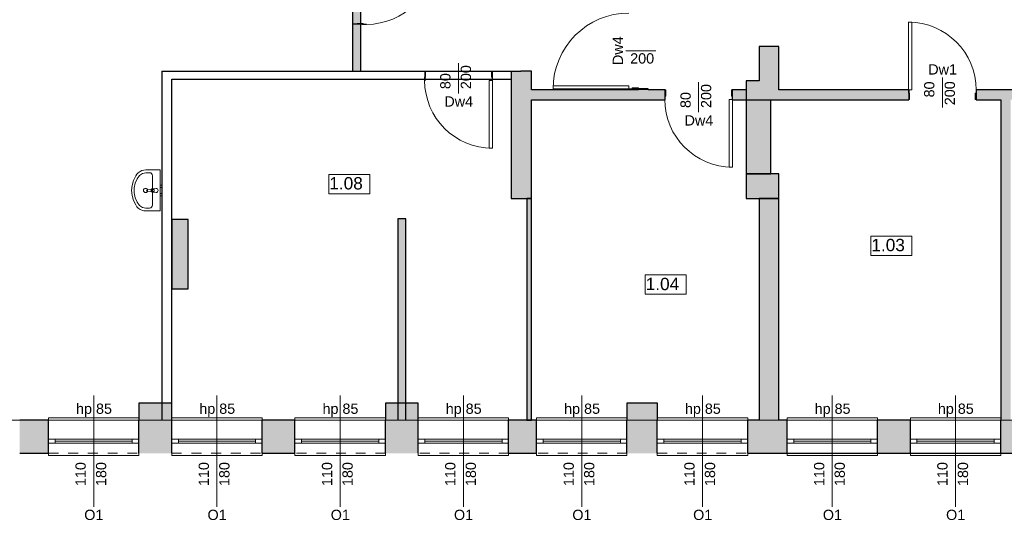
# Model space of a CAD drawing. Header units: centimetres. Extents: x -25572 to 23555, y -2435 to 15405.
# Tile 15 of 134: x 7241 to 8440, y -732 to -123. Entities that reach past the tile are written whole.
import ezdxf

# ---------------------------------------------------------------- set-up
doc = ezdxf.new("R2010")
doc.units = ezdxf.units.CM
doc.header["$MEASUREMENT"] = 0
doc.linetypes.add('Przerywana', pattern=[24, 12, -12])
for name, color, linetype, lineweight in [('Nowe_0_Nr_pióra__75', 6, 'Continuous', 15), ('Nowe_210-A Pomieszczenia_Nr_pióra__41', 7, 'Continuous', 15), ('Nowe_220-A Ściany_Nr_pióra__19', 255, 'Continuous', 0), ('Nowe_220-A Ściany_Nr_pióra__23', 7, 'Continuous', 15), ('Nowe_220-A Ściany_Nr_pióra__27', 7, 'Continuous', 25), ('Nowe_220-A Ściany_Nr_pióra__3', 7, 'Continuous', 13), ('Nowe_220-A Ściany_Nr_pióra__7', 7, 'Continuous', 13), ('Nowe_220-A Ściany_Nr_pióra__87', 7, 'Continuous', 13), ('Nowe_280-A Dachy Powłoki_Nr_pióra__27', 7, 'Continuous', 25), ('Nowe_450-K Stropy_Nr_pióra__89', 7, 'Continuous', 13)]:
    doc.layers.add(name, color=color, linetype=linetype, lineweight=lineweight)
doc.layers.add('Nowe_220-A Ściany_Nr_pióra__45', color=7, linetype='Continuous', lineweight=15, true_color=0x40a5ff)
doc.styles.add('STYL_AUTOMATYCZNY_6', font='arial.ttf')

msp = doc.modelspace()

# ---------------------------------------------------------------- hatches: boundary and pattern name
at = {"layer": 'Nowe_220-A Ściany_Nr_pióra__19', "linetype": 'Continuous', "lineweight": 0}
for points in [[(7656.5, -185), (7656.5, -35), (7646.5, -35), (7646.5, -185)], [(8165.4, -197), (8165.4, -155), (8141.4, -155), (8141.4, -197)], [(7864.4, -340), (7864.4, -185), (7839.4, -185), (7839.4, -340)], [(8165.4, -208), (8165.4, -197), (8125.4, -197), (8125.4, -208)], [(7864.4, -208), (7864.4, -220), (8026.7, -220), (8026.7, -208)], [(7994.4, -208), (8006.4, -208), (8006.4, -206.6), (7994.4, -206.6)], [(8125.4, -208), (8108.7, -208), (8108.7, -220), (8125.4, -220)], [(8165.4, -208), (8125.4, -220), (8165.4, -220)], [(8165.4, -208), (8125.4, -208), (8125.4, -220)], [(8125.4, -220), (8155.4, -220), (8155.4, -208)], [(8165.4, -208), (8165.4, -220), (8323.4, -220), (8323.4, -208)], [(8405.4, -208), (8405.4, -220), (8542, -220), (8542, -208)], [(8125.4, -220), (8125.4, -310), (8155.4, -310), (8155.4, -220)], [(8447.4, -610), (8447.4, -220), (8435.4, -220), (8435.4, -610)], [(8165.4, -340), (8165.4, -310), (8125.4, -310), (8125.4, -340)], [(7864.4, -609.9), (7864.4, -340), (7858.4, -340), (7858.4, -609.9)], [(8165.4, -610), (8165.4, -340), (8141.4, -340), (8141.4, -610)], [(7426.4, -365.7), (7426.4, -449.9), (7446.4, -449.9), (7446.4, -365.7)], [(7711.4, -610), (7711.4, -365), (7701.4, -365), (7701.4, -610)], [(7426.4, -589), (7386.4, -589), (7386.4, -610), (7426.4, -610)], [(7726.4, -589), (7686.4, -589), (7686.4, -610), (7726.4, -610)], [(8017.5, -589), (7980.5, -589), (7980.5, -610), (8017.5, -610)], [(7241.3, -650), (7276.4, -650), (7276.4, -610), (7241.3, -610)], [(7386.4, -650), (7426.4, -650), (7426.4, -610), (7386.4, -610)], [(7536.4, -650), (7576.4, -650), (7576.4, -610), (7536.4, -610)], [(7686.4, -650), (7726.4, -650), (7726.4, -610), (7686.4, -610)], [(7836.4, -650), (7870.5, -650), (7870.5, -610), (7836.4, -610)], [(7980.5, -650), (8017.4, -650), (8017.4, -610), (7980.5, -610)], [(8127.4, -650), (8175.4, -650), (8175.4, -610), (8127.4, -610)], [(8285.4, -650), (8325.4, -650), (8325.4, -610), (8285.4, -610)], [(8435.4, -650), (8475.4, -650), (8475.4, -610), (8435.4, -610)]]:
    msp.add_hatch(color=255, dxfattribs=at).paths.add_polyline_path(points)

# ---------------------------------------------------------------- linework, layer by layer
at = {"layer": 'Nowe_0_Nr_pióra__75', "color": 6, "linetype": 'Continuous', "lineweight": 15}
for p, q in [((7387.2, -312.2), (7390.9, -309.6)), ((7390.9, -309.6), (7394.9, -308.7)), ((7394.9, -308.7), (7399.3, -308.7)), ((7380.8, -327.3), (7381.9, -321.4)), ((7381.9, -321.4), (7384.1, -316.2)), ((7384.1, -316.2), (7387.2, -312.2)), ((7402.9, -348.1), (7402.9, -312.5)), ((7380.8, -333.4), (7380.8, -327.3)), ((7381.9, -339.3), (7380.8, -333.4)), ((7404.8, -329), (7403.3, -329)), ((7403.3, -331.7), (7404.8, -331.7)), ((7404.8, -331.7), (7404.8, -329)), ((7384.1, -344.5), (7381.9, -339.3)), ((7387.2, -348.5), (7384.1, -344.5)), ((7390.9, -351), (7387.2, -348.5)), ((7394.9, -351.9), (7390.9, -351)), ((7399.3, -351.9), (7394.9, -351.9))]:
    msp.add_line(p, q, dxfattribs=at)
for points in [[(7394.9, -305.3), (7411.6, -305.3), (7411.8, -305.3), (7411.9, -305.4), (7412, -305.4), (7412.1, -305.5), (7412.2, -305.6), (7412.3, -305.7), (7412.3, -305.8), (7412.4, -306), (7412.4, -306.1), (7412.4, -330.3), (7412.4, -354.6), (7412.4, -354.7), (7412.3, -354.8), (7412.3, -354.9), (7412.2, -355.1), (7412.1, -355.1), (7412, -355.2), (7411.9, -355.3), (7411.8, -355.3), (7411.6, -355.3), (7394.9, -355.3), (7392.4, -355.1), (7390, -354.4), (7387.8, -353.4), (7385.7, -351.9), (7383.9, -350.1), (7382.5, -348), (7379.7, -342.5), (7378, -336.5), (7377.4, -330.3), (7378, -324.1), (7379.7, -318.2), (7382.5, -312.6), (7383.9, -310.6), (7385.7, -308.7), (7387.8, -307.3), (7390, -306.2), (7392.4, -305.5)], [(7412.4, -326.7), (7412.4, -324), (7414.4, -324), (7414.4, -326.7)], [(7412.4, -336.7), (7412.4, -334), (7414.4, -334), (7414.4, -336.7)]]:
    msp.add_lwpolyline(points, close=True, dxfattribs=at)
msp.add_lwpolyline([(7407.3, -332.8), (7403.1, -332.4, -0.12102), (7402.1, -332.1), (7396.8, -331.4, -0.882566), (7396.8, -329.2), (7402.1, -328.6, -0.12102), (7403.1, -328.2), (7407.3, -327.8, -1)], format="xyb", close=True, dxfattribs=at)
msp.add_circle((7394.5, -330.3), 2.5, dxfattribs=at)
for radius, start, end in [(2.11, 122.771, 237.229), (1.36, 90, 270)]:
    msp.add_arc((7403.3, -330.3), radius, start, end, dxfattribs=at)
for centre, start_param, end_param in [((7399.3, -312.5), 4.712389, 6.283185), ((7399.3, -348.1), 3.141593, 4.712389)]:
    msp.add_ellipse(centre, major_axis=(0, 3.79), ratio=0.9625, start_param=start_param, end_param=end_param, dxfattribs=at)
at = {"layer": 'Nowe_210-A Pomieszczenia_Nr_pióra__41', "color": 7, "linetype": 'Continuous', "lineweight": 15}
for p, q in [((7617.4, -310.7), (7667.4, -310.7)), ((7617.4, -334.3), (7617.4, -310.7)), ((7667.4, -310.7), (7667.4, -334.3)), ((7667.4, -334.3), (7617.4, -334.3)), ((8277.2, -385.8), (8327.3, -385.8)), ((8277.2, -409.3), (8277.2, -385.8)), ((8327.3, -385.8), (8327.3, -409.3)), ((8327.3, -409.3), (8277.2, -409.3)), ((8002.5, -433.1), (8052.5, -433.1)), ((8002.5, -456.7), (8002.5, -433.1)), ((8052.5, -433.1), (8052.5, -456.7)), ((8052.5, -456.7), (8002.5, -456.7))]:
    msp.add_line(p, q, dxfattribs=at)
at = {"layer": 'Nowe_220-A Ściany_Nr_pióra__23', "color": 7, "linetype": 'Continuous', "lineweight": 15}
for p, q in [((7652, -127), (7659.5, -127)), ((7652, -128), (7652, -127)), ((7663.5, -128), (7652, -128)), ((7659.5, -127), (7659.5, -128.2)), ((7659.5, -128.2), (7663.5, -128.2)), ((7663.5, -128.2), (7663.5, -128)), ((7734.4, -196.5), (7734.4, -185)), ((7734.4, -185), (7735.4, -185)), ((7735.4, -185), (7735.4, -192.5)), ((7815.4, -192.5), (7815.4, -185)), ((7815.4, -185), (7816.4, -185)), ((7816.4, -185), (7816.4, -196.5)), ((7735.4, -192.5), (7734.2, -192.5)), ((7734.2, -192.5), (7734.2, -196.5)), ((7734.2, -196.5), (7734.4, -196.5)), ((7816.6, -192.5), (7815.4, -192.5)), ((7816.4, -196.5), (7816.6, -196.5)), ((7816.6, -196.5), (7816.6, -192.5)), ((7994.4, -206.6), (7982.9, -206.6)), ((7982.9, -206.6), (7982.9, -206.8)), ((7982.9, -206.8), (7986.9, -206.8)), ((7986.9, -206.8), (7986.9, -205.6)), ((7986.9, -205.6), (7994.4, -205.6)), ((7994.4, -205.6), (7994.4, -206.6)), ((8027.7, -215.5), (8026.5, -215.5)), ((8026.5, -215.5), (8026.5, -219.5)), ((8026.7, -219.5), (8026.7, -208)), ((8026.7, -208), (8027.7, -208)), ((8027.7, -208), (8027.7, -215.5)), ((8107.7, -215.5), (8107.7, -208)), ((8107.7, -208), (8108.7, -208)), ((8108.9, -215.5), (8107.7, -215.5)), ((8108.7, -208), (8108.7, -219.5)), ((8108.9, -219.5), (8108.9, -215.5)), ((8323.4, -208), (8323.2, -208)), ((8323.2, -208), (8323.2, -212)), ((8323.2, -212), (8324.4, -212)), ((8323.4, -219.5), (8323.4, -208)), ((8324.4, -212), (8324.4, -219.5)), ((8404.4, -219.5), (8404.4, -212)), ((8404.4, -212), (8405.6, -212)), ((8405.6, -208), (8405.4, -208)), ((8405.4, -208), (8405.4, -219.5)), ((8405.6, -212), (8405.6, -208)), ((8026.5, -219.5), (8026.7, -219.5)), ((8108.7, -219.5), (8108.9, -219.5)), ((8324.4, -219.5), (8323.4, -219.5)), ((8405.4, -219.5), (8404.4, -219.5)), ((7276.4, -633), (7284.4, -633)), ((7284.4, -633), (7284.4, -638)), ((7378.4, -638), (7378.4, -633)), ((7378.4, -633), (7386.4, -633)), ((7426.4, -633), (7434.4, -633)), ((7434.4, -633), (7434.4, -638)), ((7528.4, -638), (7528.4, -633)), ((7528.4, -633), (7536.4, -633)), ((7584.4, -633), (7576.4, -633)), ((7584.4, -638), (7584.4, -633)), ((7686.4, -633), (7678.4, -633)), ((7678.4, -633), (7678.4, -638)), ((7734.4, -633), (7726.4, -633)), ((7734.4, -638), (7734.4, -633)), ((7836.4, -633), (7828.4, -633)), ((7828.4, -633), (7828.4, -638)), ((7878.5, -633), (7870.5, -633)), ((7878.5, -638), (7878.5, -633)), ((7980.5, -633), (7972.5, -633)), ((7972.5, -633), (7972.5, -638)), ((8017.4, -633), (8025.4, -633)), ((8025.4, -633), (8025.4, -638)), ((8119.4, -638), (8119.4, -633)), ((8119.4, -633), (8127.4, -633)), ((8175.4, -633), (8183.4, -633)), ((8183.4, -633), (8183.4, -638)), ((8277.4, -638), (8277.4, -633)), ((8277.4, -633), (8285.4, -633)), ((8325.4, -633), (8333.4, -633)), ((8333.4, -633), (8333.4, -638)), ((8427.4, -638), (8427.4, -633)), ((8427.4, -633), (8435.4, -633)), ((7284.4, -638), (7276.4, -638)), ((7386.4, -638), (7378.4, -638)), ((7434.4, -638), (7426.4, -638)), ((7536.4, -638), (7528.4, -638)), ((7576.4, -638), (7584.4, -638)), ((7678.4, -638), (7686.4, -638)), ((7726.4, -638), (7734.4, -638)), ((7828.4, -638), (7836.4, -638)), ((7870.5, -638), (7878.5, -638)), ((7972.5, -638), (7980.5, -638)), ((8025.4, -638), (8017.4, -638)), ((8127.4, -638), (8119.4, -638)), ((8183.4, -638), (8175.4, -638)), ((8285.4, -638), (8277.4, -638)), ((8333.4, -638), (8325.4, -638)), ((8435.4, -638), (8427.4, -638))]:
    msp.add_line(p, q, dxfattribs=at)
at = {"layer": 'Nowe_220-A Ściany_Nr_pióra__27', "color": 7, "linetype": 'Continuous', "lineweight": 25}
for p, q in [((7652, -128), (7646.5, -128)), ((7658.5, -128), (7652, -128)), ((7658.5, -128), (7652, -128)), ((7734.4, -185), (7734.4, -196.5)), ((7734.4, -185), (7734.4, -196.5)), ((7816.4, -185), (7816.4, -196.5)), ((7816.4, -185), (7816.4, -196.5)), ((7734.4, -196.5), (7734.4, -197)), ((7816.4, -196.5), (7816.4, -197)), ((8006.4, -206.6), (7994.4, -206.6)), ((8006.4, -206.6), (7994.4, -206.6)), ((8026.7, -208), (8026.7, -219.5)), ((8026.7, -208), (8026.7, -219.5)), ((8026.7, -208), (8026.7, -219.5)), ((8108.7, -208), (8108.7, -219.5)), ((8108.7, -208), (8108.7, -219.5)), ((8108.7, -208), (8108.7, -219.5)), ((8323.4, -208), (8323.4, -219.5)), ((8323.4, -208), (8323.4, -219.5)), ((8323.4, -208), (8323.4, -219.5)), ((8405.4, -208), (8405.4, -219.5)), ((8405.4, -208), (8405.4, -219.5)), ((8405.4, -208), (8405.4, -219.5)), ((8026.7, -219.5), (8026.7, -220)), ((8026.7, -219.5), (8026.7, -220)), ((8108.7, -219.5), (8108.7, -220)), ((8108.7, -219.5), (8108.7, -220)), ((8323.4, -219.5), (8323.4, -220)), ((8323.4, -219.5), (8323.4, -220)), ((8405.4, -219.5), (8405.4, -220)), ((8405.4, -219.5), (8405.4, -220)), ((7276.4, -633), (7276.4, -610)), ((7276.4, -633), (7276.4, -610)), ((7386.4, -633), (7386.4, -610)), ((7386.4, -633), (7386.4, -610)), ((7426.4, -633), (7426.4, -610)), ((7426.4, -633), (7426.4, -610)), ((7536.4, -633), (7536.4, -610)), ((7536.4, -633), (7536.4, -610)), ((7576.4, -633), (7576.4, -610)), ((7576.4, -633), (7576.4, -610)), ((7686.4, -633), (7686.4, -610)), ((7686.4, -633), (7686.4, -610)), ((7726.4, -633), (7726.4, -610)), ((7726.4, -633), (7726.4, -610)), ((7836.4, -633), (7836.4, -610)), ((7836.4, -633), (7836.4, -610)), ((7870.5, -633), (7870.5, -610)), ((7870.5, -633), (7870.5, -610)), ((7980.5, -633), (7980.5, -610)), ((7980.5, -633), (7980.5, -610)), ((8017.4, -633), (8017.4, -610)), ((8017.4, -633), (8017.4, -610)), ((8127.4, -633), (8127.4, -610)), ((8127.4, -633), (8127.4, -610)), ((8175.4, -633), (8175.4, -610)), ((8175.4, -633), (8175.4, -610)), ((8285.4, -633), (8285.4, -610)), ((8285.4, -633), (8285.4, -610)), ((8325.4, -633), (8325.4, -610)), ((8325.4, -633), (8325.4, -610)), ((8435.4, -633), (8435.4, -610)), ((8435.4, -633), (8435.4, -610)), ((7276.4, -638), (7276.4, -633)), ((7276.4, -638), (7276.4, -633)), ((7276.4, -638), (7276.4, -633)), ((7386.4, -638), (7386.4, -633)), ((7386.4, -638), (7386.4, -633)), ((7386.4, -638), (7386.4, -633)), ((7426.4, -638), (7426.4, -633)), ((7426.4, -638), (7426.4, -633)), ((7426.4, -638), (7426.4, -633)), ((7536.4, -638), (7536.4, -633)), ((7536.4, -638), (7536.4, -633)), ((7536.4, -638), (7536.4, -633)), ((7576.4, -638), (7576.4, -633)), ((7576.4, -638), (7576.4, -633)), ((7576.4, -638), (7576.4, -633)), ((7686.4, -638), (7686.4, -633)), ((7686.4, -638), (7686.4, -633)), ((7686.4, -638), (7686.4, -633)), ((7726.4, -638), (7726.4, -633)), ((7726.4, -638), (7726.4, -633)), ((7726.4, -638), (7726.4, -633)), ((7836.4, -638), (7836.4, -633)), ((7836.4, -638), (7836.4, -633)), ((7836.4, -638), (7836.4, -633)), ((7870.5, -638), (7870.5, -633)), ((7870.5, -638), (7870.5, -633)), ((7870.5, -638), (7870.5, -633)), ((7980.5, -638), (7980.5, -633)), ((7980.5, -638), (7980.5, -633)), ((7980.5, -638), (7980.5, -633)), ((8017.4, -638), (8017.4, -633)), ((8017.4, -638), (8017.4, -633)), ((8017.4, -638), (8017.4, -633)), ((8127.4, -638), (8127.4, -633)), ((8127.4, -638), (8127.4, -633)), ((8127.4, -638), (8127.4, -633)), ((8175.4, -638), (8175.4, -633)), ((8175.4, -638), (8175.4, -633)), ((8175.4, -638), (8175.4, -633)), ((8285.4, -638), (8285.4, -633)), ((8285.4, -638), (8285.4, -633)), ((8285.4, -638), (8285.4, -633)), ((8325.4, -638), (8325.4, -633)), ((8325.4, -638), (8325.4, -633)), ((8325.4, -638), (8325.4, -633)), ((8435.4, -638), (8435.4, -633)), ((8435.4, -638), (8435.4, -633)), ((8435.4, -638), (8435.4, -633)), ((7276.4, -650), (7276.4, -638)), ((7276.4, -650), (7276.4, -638)), ((7386.4, -650), (7386.4, -638)), ((7386.4, -650), (7386.4, -638)), ((7426.4, -650), (7426.4, -638)), ((7426.4, -650), (7426.4, -638)), ((7536.4, -650), (7536.4, -638)), ((7536.4, -650), (7536.4, -638)), ((7576.4, -650), (7576.4, -638)), ((7576.4, -650), (7576.4, -638)), ((7686.4, -650), (7686.4, -638)), ((7686.4, -650), (7686.4, -638)), ((7726.4, -650), (7726.4, -638)), ((7726.4, -650), (7726.4, -638)), ((7836.4, -650), (7836.4, -638)), ((7836.4, -650), (7836.4, -638)), ((7870.5, -650), (7870.5, -638)), ((7870.5, -650), (7870.5, -638)), ((7980.5, -650), (7980.5, -638)), ((7980.5, -650), (7980.5, -638)), ((8017.4, -650), (8017.4, -638)), ((8017.4, -650), (8017.4, -638)), ((8127.4, -650), (8127.4, -638)), ((8127.4, -650), (8127.4, -638)), ((8175.4, -650), (8175.4, -638)), ((8175.4, -650), (8175.4, -638)), ((8285.4, -650), (8285.4, -638)), ((8285.4, -650), (8285.4, -638)), ((8325.4, -650), (8325.4, -638)), ((8325.4, -650), (8325.4, -638)), ((8435.4, -650), (8435.4, -638)), ((8435.4, -650), (8435.4, -638))]:
    msp.add_line(p, q, dxfattribs=at)
for points in [[(7646.5, -35), (7646.5, -185)], [(7656.5, -185), (7656.5, -35)], [(8165.4, -155), (8141.4, -155)], [(8141.4, -155), (8141.4, -197)], [(8165.4, -197), (8165.4, -155)], [(7414.4, -185), (7414.4, -195)], [(7414.4, -185), (7414.4, -610)], [(7414.4, -185), (7851.4, -185)], [(7839.4, -185), (7839.4, -340)], [(7864.4, -185), (7851.4, -185)], [(7864.4, -208), (7864.4, -185)], [(7426.4, -610), (7426.4, -195)], [(7426.4, -195), (7839.4, -195)], [(8141.4, -197), (8125.4, -197)], [(8125.4, -197), (8125.4, -220)], [(8165.4, -208), (8165.4, -197)], [(7994.4, -208), (7864.4, -208)], [(7994.4, -206.6), (7994.4, -208)], [(8006.4, -208), (8006.4, -206.6)], [(8026.7, -208), (8006.4, -208)], [(8125.4, -208), (8108.7, -208)], [(8323.4, -208), (8165.4, -208)], [(8542, -208), (8405.4, -208)], [(7864.4, -340), (7864.4, -220)], [(7864.4, -220), (8026.7, -220)], [(8108.7, -220), (8125.4, -220)], [(8125.4, -220), (8165.4, -220)], [(8125.4, -220), (8125.4, -310)], [(8155.4, -310), (8155.4, -220)], [(8165.4, -220), (8323.4, -220)], [(8405.4, -220), (8435.4, -220)], [(8435.4, -220), (8435.4, -610)], [(8165.4, -310), (8125.4, -310)], [(8125.4, -310), (8125.4, -340)], [(8125.4, -310), (8155.4, -310)], [(8165.4, -340), (8165.4, -310)], [(7839.4, -340), (7864.4, -340)], [(7864.4, -340), (7858.4, -340)], [(7858.4, -340), (7858.4, -609.9)], [(7864.4, -609.9), (7864.4, -340)], [(8125.4, -340), (8165.4, -340)], [(8165.4, -340), (8141.4, -340)], [(8141.4, -340), (8141.4, -610)], [(8165.4, -610), (8165.4, -340)], [(7426.4, -365.7), (7426.4, -449.9)], [(7446.4, -365.7), (7426.4, -365.7)], [(7446.4, -449.9), (7446.4, -365.7)], [(7711.4, -365), (7701.4, -365)], [(7701.4, -365), (7701.4, -610)], [(7711.4, -610), (7711.4, -365)], [(7426.4, -449.9), (7446.4, -449.9)], [(7426.4, -589), (7386.4, -589)], [(7386.4, -589), (7386.4, -610)], [(7426.4, -610), (7426.4, -589)], [(7726.4, -589), (7686.4, -589)], [(7686.4, -589), (7686.4, -610)], [(7726.4, -610), (7726.4, -589)], [(8017.5, -589), (7980.5, -589)], [(7980.5, -589), (7980.5, -610)], [(8017.5, -610), (8017.5, -589)], [(7276.4, -610), (7241.3, -610)], [(7576.4, -610), (7536.4, -610)], [(7870.5, -610), (7836.4, -610)], [(7858.4, -609.9), (7864.4, -609.9)], [(8141.4, -610), (8127.4, -610)], [(8175.4, -610), (8165.4, -610)], [(8325.4, -610), (8285.4, -610)], [(7241.3, -650), (7276.4, -650)], [(7536.4, -650), (7576.4, -650)], [(7836.4, -650), (7870.5, -650)], [(8127.4, -650), (8175.4, -650)], [(8285.4, -650), (8325.4, -650)], [(8435.4, -650), (8475.4, -650)]]:
    msp.add_lwpolyline(points, dxfattribs=at)
msp.add_point((7658.5, -128), dxfattribs=at)
at = {"layer": 'Nowe_220-A Ściany_Nr_pióra__3', "color": 7, "linetype": 'Continuous', "lineweight": 13}
for p, q in [((8323.2, -125.6), (8323.2, -208)), ((8327.2, -125.6), (8323.2, -125.6)), ((8327.2, -208), (8327.2, -125.6)), ((7816.6, -196.5), (7812.6, -196.5)), ((7812.6, -196.5), (7812.6, -278.9)), ((7816.6, -278.9), (7816.6, -196.5)), ((7982.9, -202.8), (7890.5, -202.8)), ((7890.5, -202.8), (7890.5, -206.8)), ((7982.9, -206.8), (7982.9, -202.8)), ((7890.5, -206.8), (7982.9, -206.8)), ((8323.2, -208), (8327.2, -208)), ((8108.9, -219.5), (8104.9, -219.5)), ((8104.9, -219.5), (8104.9, -301.9)), ((8108.9, -301.9), (8108.9, -219.5)), ((7812.6, -278.9), (7816.6, -278.9)), ((8104.9, -301.9), (8108.9, -301.9)), ((7276.4, -610), (7276.4, -607)), ((7276.4, -607), (7386.4, -607)), ((7386.4, -607), (7386.4, -610)), ((7426.4, -610), (7426.4, -607)), ((7426.4, -607), (7536.4, -607)), ((7536.4, -607), (7536.4, -610)), ((7686.4, -607), (7576.4, -607)), ((7576.4, -607), (7576.4, -610)), ((7686.4, -610), (7686.4, -607)), ((7836.4, -607), (7726.4, -607)), ((7726.4, -607), (7726.4, -610)), ((7836.4, -610), (7836.4, -607)), ((7980.5, -607), (7870.5, -607)), ((7870.5, -607), (7870.5, -610)), ((7980.5, -610), (7980.5, -607)), ((8017.4, -610), (8017.4, -607)), ((8017.4, -607), (8127.4, -607)), ((8127.4, -607), (8127.4, -610)), ((8175.4, -610), (8175.4, -607)), ((8175.4, -607), (8285.4, -607)), ((8285.4, -607), (8285.4, -610)), ((8325.4, -610), (8325.4, -607)), ((8325.4, -607), (8435.4, -607)), ((8435.4, -607), (8435.4, -610)), ((7284.4, -633), (7378.4, -633)), ((7434.4, -633), (7528.4, -633)), ((7678.4, -633), (7584.4, -633)), ((7828.4, -633), (7734.4, -633)), ((7972.5, -633), (7878.5, -633)), ((8025.4, -633), (8119.4, -633)), ((8183.4, -633), (8277.4, -633)), ((8333.4, -633), (8427.4, -633)), ((7284.4, -635.5), (7378.4, -635.5)), ((7378.4, -638), (7284.4, -638)), ((7434.4, -635.5), (7528.4, -635.5)), ((7528.4, -638), (7434.4, -638)), ((7678.4, -635.5), (7584.4, -635.5)), ((7584.4, -638), (7678.4, -638)), ((7828.4, -635.5), (7734.4, -635.5)), ((7734.4, -638), (7828.4, -638)), ((7972.5, -635.5), (7878.5, -635.5)), ((7878.5, -638), (7972.5, -638)), ((8025.4, -635.5), (8119.4, -635.5)), ((8119.4, -638), (8025.4, -638)), ((8183.4, -635.5), (8277.4, -635.5)), ((8277.4, -638), (8183.4, -638)), ((8333.4, -635.5), (8427.4, -635.5)), ((8427.4, -638), (8333.4, -638)), ((7276.4, -650), (7276.4, -653)), ((7276.4, -653), (7386.4, -653)), ((7386.4, -653), (7386.4, -650)), ((7426.4, -650), (7426.4, -653)), ((7426.4, -653), (7536.4, -653)), ((7536.4, -653), (7536.4, -650)), ((7576.4, -653), (7576.4, -650)), ((7686.4, -653), (7576.4, -653)), ((7686.4, -650), (7686.4, -653)), ((7726.4, -653), (7726.4, -650)), ((7836.4, -653), (7726.4, -653)), ((7836.4, -650), (7836.4, -653)), ((7870.5, -653), (7870.5, -650)), ((7980.5, -653), (7870.5, -653)), ((7980.5, -650), (7980.5, -653)), ((8017.4, -650), (8017.4, -653)), ((8017.4, -653), (8127.4, -653)), ((8127.4, -653), (8127.4, -650)), ((8175.4, -650), (8175.4, -653)), ((8175.4, -653), (8285.4, -653)), ((8285.4, -653), (8285.4, -650)), ((8325.4, -650), (8325.4, -653)), ((8325.4, -653), (8435.4, -653)), ((8435.4, -653), (8435.4, -650))]:
    msp.add_line(p, q, dxfattribs=at)
at = {"layer": 'Nowe_220-A Ściany_Nr_pióra__3', "color": 7, "linetype": 'Przerywana', "lineweight": 13}
for p, q in [((7276.4, -610), (7386.4, -610)), ((7426.4, -610), (7536.4, -610)), ((7686.4, -610), (7576.4, -610)), ((7836.4, -610), (7726.4, -610)), ((7980.5, -610), (7870.5, -610)), ((8017.4, -610), (8127.4, -610)), ((8175.4, -610), (8285.4, -610)), ((8325.4, -610), (8435.4, -610)), ((7276.4, -650), (7386.4, -650)), ((7426.4, -650), (7536.4, -650)), ((7686.4, -650), (7576.4, -650)), ((7836.4, -650), (7726.4, -650)), ((7980.5, -650), (7870.5, -650)), ((8017.4, -650), (8127.4, -650)), ((8175.4, -650), (8285.4, -650)), ((8325.4, -650), (8435.4, -650))]:
    msp.add_line(p, q, dxfattribs=at)
at = {"layer": 'Nowe_220-A Ściany_Nr_pióra__3', "color": 7, "linetype": 'Continuous', "lineweight": 13}
for centre, radius, start, end in [((7663.5, -45.8), 82.4, 270, 0), ((7982.9, -206.8), 92.4, 90, 180), ((8323.2, -208), 82.4, 0, 90), ((7816.6, -196.5), 82.4, 180, 270), ((8108.9, -219.5), 82.4, 180, 270)]:
    msp.add_arc(centre, radius, start, end, dxfattribs=at)
at = {"layer": 'Nowe_220-A Ściany_Nr_pióra__45', "color": 161, "linetype": 'Continuous', "lineweight": 15, "true_color": 0x40a5ff}
for p, q in [((7979.2, -160.6), (8015.8, -160.6)), ((7775.4, -212.2), (7775.4, -175.5)), ((8067.7, -235.2), (8067.7, -198.5)), ((8364.4, -192.8), (8364.4, -229.5)), ((7331.4, -715.2), (7331.4, -580)), ((7481.4, -715.2), (7481.4, -580)), ((7631.4, -715.2), (7631.4, -580)), ((7781.4, -715.2), (7781.4, -580)), ((7925.5, -715.2), (7925.5, -580)), ((8072.4, -715.2), (8072.4, -580)), ((8230.4, -715.2), (8230.4, -580)), ((8380.4, -715.2), (8380.4, -580))]:
    msp.add_line(p, q, dxfattribs=at)
at = {"layer": 'Nowe_220-A Ściany_Nr_pióra__87', "color": 7, "linetype": 'Continuous', "lineweight": 13}
msp.add_lwpolyline([(8165.4, -650), (8128.4, -650)], dxfattribs=at)
at = {"layer": 'Nowe_280-A Dachy Powłoki_Nr_pióra__27', "color": 7, "linetype": 'Continuous', "lineweight": 25, "flags": 128}
msp.add_lwpolyline([(8127.4, -650), (9025.4, -650)], dxfattribs=at)
at = {"layer": 'Nowe_450-K Stropy_Nr_pióra__89', "color": 7, "linetype": 'Continuous', "lineweight": 13}
for points in [[(6369.4, -610), (10868.8, -610), (10868.8, -11), (10901.4, -11), (10901.4, 566), (6369.4, 566)], [(6369.4, -610), (10868.8, -610), (10868.8, -11), (10901.4, -11), (10901.4, 566), (6369.4, 566)], [(6369.4, 566), (6369.4, -610), (10868.8, -610), (10868.8, -11), (10901.4, -11), (10901.4, 566)]]:
    msp.add_lwpolyline(points, close=True, dxfattribs=at)

# ---------------------------------------------------------------- texts
at = {"layer": 'Nowe_210-A Pomieszczenia_Nr_pióra__41', "color": 7, "linetype": 'Continuous', "lineweight": 15, "char_height": 15, "attachment_point": 2, "style": 'STYL_AUTOMATYCZNY_6'}
for s, insert in [('\\A1;{\\pqc;\\pt0,25;\\fArial|b0|i0|c238|p0;\\W1.000000;1.07\\fArial|b0|i0|c238|p0;\\W1.000000;\\A1{\\H.66x;\\S^  ;}\\fArial|b0|i0|c238|p0;\\W1.000000;\\fArial|b0|i0|c238|p0;\\W1.000000;\\A1{\\H.66x;\\S^  ;}}', (7892.6, -88.1)), ('\\A1;{\\pqc;\\pt0,25;\\fArial|b0|i0|c238|p0;\\W1.000000;1.08\\fArial|b0|i0|c238|p0;\\W1.000000;\\A1{\\H.66x;\\S^  ;}\\fArial|b0|i0|c238|p0;\\W1.000000;\\fArial|b0|i0|c238|p0;\\W1.000000;\\A1{\\H.66x;\\S^  ;}}', (7642.4, -314.1)), ('\\A1;{\\pqc;\\pt0,25;\\fArial|b0|i0|c238|p0;\\W1.000000;1.03\\fArial|b0|i0|c238|p0;\\W1.000000;\\A1{\\H.66x;\\S^  ;}\\fArial|b0|i0|c238|p0;\\W1.000000;\\fArial|b0|i0|c238|p0;\\W1.000000;\\A1{\\H.66x;\\S^  ;}}', (8302.2, -389.2)), ('\\A1;{\\pqc;\\pt0,25;\\fArial|b0|i0|c238|p0;\\W1.000000;1.04\\fArial|b0|i0|c238|p0;\\W1.000000;\\A1{\\H.66x;\\S^  ;}\\fArial|b0|i0|c238|p0;\\W1.000000;\\fArial|b0|i0|c238|p0;\\W1.000000;\\A1{\\H.66x;\\S^  ;}}', (8027.5, -436.6))]:
    msp.add_mtext(s, dxfattribs=dict(at, insert=insert))
at = {"layer": 'Nowe_220-A Ściany_Nr_pióra__7', "color": 7, "linetype": 'Continuous', "lineweight": 13, "char_height": 12.5, "attachment_point": 7, "style": 'STYL_AUTOMATYCZNY_6'}
for s, insert in [('\\A1;{\\pql;\\pt0;\\fArial|b0|i0|c238|p0;\\W1.000000;200\\fArial|b0|i0|c238|p0;\\W1.000000;\\A1{\\H.66x;\\S^  ;}\\fArial|b0|i0|c238|p0;\\W1.000000;\\fArial|b0|i0|c238|p0;\\W1.000000;}', (7984.4, -179.5)), ('\\A1;{\\pql;\\pt0;\\fArial|b0|i0|c238|p0;\\W1.000000;Dw1\\fArial|b0|i0|c238|p0;\\W1.000000;\\fArial|b0|i0|c238|p0;\\W1.000000;\\fArial|b0|i0|c238|p0;\\W1.000000;}', (8347.2, -189.3)), ('\\A1;{\\pql;\\pt0;\\fArial|b0|i0|c238|p0;\\W1.000000;Dw4\\fArial|b0|i0|c238|p0;\\W1.000000;\\fArial|b0|i0|c238|p0;\\W1.000000;\\fArial|b0|i0|c238|p0;\\W1.000000;}', (7758.2, -228.3)), ('\\A1;{\\pql;\\pt0;\\fArial|b0|i0|c238|p0;\\W1.000000;Dw4\\fArial|b0|i0|c238|p0;\\W1.000000;\\fArial|b0|i0|c238|p0;\\W1.000000;\\fArial|b0|i0|c238|p0;\\W1.000000;}', (8050.6, -251.3)), ('\\A1;{\\pql;\\pt0;\\fArial|b0|i0|c238|p0;\\W1.000000;hp 85\\fArial|b0|i0|c238|p0;\\W1.000000;\\A1{\\H.66x;\\S^  ;}\\fArial|b0|i0|c238|p0;\\W1.000000;\\fArial|b0|i0|c238|p0;\\W1.000000;}', (7309.9, -605.9)), ('\\A1;{\\pql;\\pt0;\\fArial|b0|i0|c238|p0;\\W1.000000;hp 85\\fArial|b0|i0|c238|p0;\\W1.000000;\\A1{\\H.66x;\\S^  ;}\\fArial|b0|i0|c238|p0;\\W1.000000;\\fArial|b0|i0|c238|p0;\\W1.000000;}', (7459.9, -605.9)), ('\\A1;{\\pql;\\pt0;\\fArial|b0|i0|c238|p0;\\W1.000000;hp 85\\fArial|b0|i0|c238|p0;\\W1.000000;\\A1{\\H.66x;\\S^  ;}\\fArial|b0|i0|c238|p0;\\W1.000000;\\fArial|b0|i0|c238|p0;\\W1.000000;}', (7609.9, -605.9)), ('\\A1;{\\pql;\\pt0;\\fArial|b0|i0|c238|p0;\\W1.000000;hp 85\\fArial|b0|i0|c238|p0;\\W1.000000;\\A1{\\H.66x;\\S^  ;}\\fArial|b0|i0|c238|p0;\\W1.000000;\\fArial|b0|i0|c238|p0;\\W1.000000;}', (7759.9, -605.9)), ('\\A1;{\\pql;\\pt0;\\fArial|b0|i0|c238|p0;\\W1.000000;hp 85\\fArial|b0|i0|c238|p0;\\W1.000000;\\A1{\\H.66x;\\S^  ;}\\fArial|b0|i0|c238|p0;\\W1.000000;\\fArial|b0|i0|c238|p0;\\W1.000000;}', (7904, -605.9)), ('\\A1;{\\pql;\\pt0;\\fArial|b0|i0|c238|p0;\\W1.000000;hp 85\\fArial|b0|i0|c238|p0;\\W1.000000;\\A1{\\H.66x;\\S^  ;}\\fArial|b0|i0|c238|p0;\\W1.000000;\\fArial|b0|i0|c238|p0;\\W1.000000;}', (8051, -605.9)), ('\\A1;{\\pql;\\pt0;\\fArial|b0|i0|c238|p0;\\W1.000000;hp 85\\fArial|b0|i0|c238|p0;\\W1.000000;\\A1{\\H.66x;\\S^  ;}\\fArial|b0|i0|c238|p0;\\W1.000000;\\fArial|b0|i0|c238|p0;\\W1.000000;}', (8208.9, -605.9)), ('\\A1;{\\pql;\\pt0;\\fArial|b0|i0|c238|p0;\\W1.000000;hp 85\\fArial|b0|i0|c238|p0;\\W1.000000;\\A1{\\H.66x;\\S^  ;}\\fArial|b0|i0|c238|p0;\\W1.000000;\\fArial|b0|i0|c238|p0;\\W1.000000;}', (8358.9, -605.9)), ('\\A1;{\\pql;\\pt0;\\fArial|b0|i0|c238|p0;\\W1.000000;O1\\fArial|b0|i0|c238|p0;\\W1.000000;\\fArial|b0|i0|c238|p0;\\W1.000000;\\fArial|b0|i0|c238|p0;\\W1.000000;}', (7319.9, -731.5)), ('\\A1;{\\pql;\\pt0;\\fArial|b0|i0|c238|p0;\\W1.000000;O1\\fArial|b0|i0|c238|p0;\\W1.000000;\\fArial|b0|i0|c238|p0;\\W1.000000;\\fArial|b0|i0|c238|p0;\\W1.000000;}', (7469.9, -731.5)), ('\\A1;{\\pql;\\pt0;\\fArial|b0|i0|c238|p0;\\W1.000000;O1\\fArial|b0|i0|c238|p0;\\W1.000000;\\fArial|b0|i0|c238|p0;\\W1.000000;\\fArial|b0|i0|c238|p0;\\W1.000000;}', (7619.9, -731.5)), ('\\A1;{\\pql;\\pt0;\\fArial|b0|i0|c238|p0;\\W1.000000;O1\\fArial|b0|i0|c238|p0;\\W1.000000;\\fArial|b0|i0|c238|p0;\\W1.000000;\\fArial|b0|i0|c238|p0;\\W1.000000;}', (7769.9, -731.5)), ('\\A1;{\\pql;\\pt0;\\fArial|b0|i0|c238|p0;\\W1.000000;O1\\fArial|b0|i0|c238|p0;\\W1.000000;\\fArial|b0|i0|c238|p0;\\W1.000000;\\fArial|b0|i0|c238|p0;\\W1.000000;}', (7914, -731.5)), ('\\A1;{\\pql;\\pt0;\\fArial|b0|i0|c238|p0;\\W1.000000;O1\\fArial|b0|i0|c238|p0;\\W1.000000;\\fArial|b0|i0|c238|p0;\\W1.000000;\\fArial|b0|i0|c238|p0;\\W1.000000;}', (8061, -731.5)), ('\\A1;{\\pql;\\pt0;\\fArial|b0|i0|c238|p0;\\W1.000000;O1\\fArial|b0|i0|c238|p0;\\W1.000000;\\fArial|b0|i0|c238|p0;\\W1.000000;\\fArial|b0|i0|c238|p0;\\W1.000000;}', (8218.9, -731.5)), ('\\A1;{\\pql;\\pt0;\\fArial|b0|i0|c238|p0;\\W1.000000;O1\\fArial|b0|i0|c238|p0;\\W1.000000;\\fArial|b0|i0|c238|p0;\\W1.000000;\\fArial|b0|i0|c238|p0;\\W1.000000;}', (8368.9, -731.5))]:
    msp.add_mtext(s, dxfattribs=dict(at, insert=insert))
at = {"layer": 'Nowe_220-A Ściany_Nr_pióra__7', "color": 7, "linetype": 'Continuous', "lineweight": 13, "char_height": 12.5, "attachment_point": 7, "rotation": 90, "style": 'STYL_AUTOMATYCZNY_6'}
for s, insert in [('\\A1;{\\pql;\\pt0;\\fArial|b0|i0|c238|p0;\\W1.000000;200\\fArial|b0|i0|c238|p0;\\W1.000000;\\A1{\\H.66x;\\S^  ;}\\fArial|b0|i0|c238|p0;\\W1.000000;\\fArial|b0|i0|c238|p0;\\W1.000000;}', (7794.3, -207)), ('\\A1;{\\pql;\\pt0;\\fArial|b0|i0|c238|p0;\\W1.000000;Dw4\\fArial|b0|i0|c238|p0;\\W1.000000;\\fArial|b0|i0|c238|p0;\\W1.000000;\\fArial|b0|i0|c238|p0;\\W1.000000;}', (7975.6, -177.7)), ('\\A1;{\\pql;\\pt0;\\fArial|b0|i0|c238|p0;\\W1.000000;80\\fArial|b0|i0|c238|p0;\\W1.000000;\\A1{\\H.66x;\\S^  ;}\\fArial|b0|i0|c238|p0;\\W1.000000;\\fArial|b0|i0|c238|p0;\\W1.000000;}', (7769.3, -207)), ('\\A1;{\\pql;\\pt0;\\fArial|b0|i0|c238|p0;\\W1.000000;200\\fArial|b0|i0|c238|p0;\\W1.000000;\\A1{\\H.66x;\\S^  ;}\\fArial|b0|i0|c238|p0;\\W1.000000;\\fArial|b0|i0|c238|p0;\\W1.000000;}', (8086.7, -230)), ('\\A1;{\\pql;\\pt0;\\fArial|b0|i0|c238|p0;\\W1.000000;80\\fArial|b0|i0|c238|p0;\\W1.000000;\\A1{\\H.66x;\\S^  ;}\\fArial|b0|i0|c238|p0;\\W1.000000;\\fArial|b0|i0|c238|p0;\\W1.000000;}', (8358.3, -217.1)), ('\\A1;{\\pql;\\pt0;\\fArial|b0|i0|c238|p0;\\W1.000000;200\\fArial|b0|i0|c238|p0;\\W1.000000;\\A1{\\H.66x;\\S^  ;}\\fArial|b0|i0|c238|p0;\\W1.000000;\\fArial|b0|i0|c238|p0;\\W1.000000;}', (8383.3, -226.6)), ('\\A1;{\\pql;\\pt0;\\fArial|b0|i0|c238|p0;\\W1.000000;80\\fArial|b0|i0|c238|p0;\\W1.000000;\\A1{\\H.66x;\\S^  ;}\\fArial|b0|i0|c238|p0;\\W1.000000;\\fArial|b0|i0|c238|p0;\\W1.000000;}', (8061.7, -230)), ('\\A1;{\\pql;\\pt0;\\fArial|b0|i0|c238|p0;\\W1.000000;110\\fArial|b0|i0|c238|p0;\\W1.000000;\\A1{\\H.66x;\\S^  ;}\\fArial|b0|i0|c238|p0;\\W1.000000;\\fArial|b0|i0|c238|p0;\\W1.000000;}', (7325.3, -690)), ('\\A1;{\\pql;\\pt0;\\fArial|b0|i0|c238|p0;\\W1.000000;180\\fArial|b0|i0|c238|p0;\\W1.000000;\\A1{\\H.66x;\\S^  ;}\\fArial|b0|i0|c238|p0;\\W1.000000;\\fArial|b0|i0|c238|p0;\\W1.000000;}', (7350.3, -690)), ('\\A1;{\\pql;\\pt0;\\fArial|b0|i0|c238|p0;\\W1.000000;110\\fArial|b0|i0|c238|p0;\\W1.000000;\\A1{\\H.66x;\\S^  ;}\\fArial|b0|i0|c238|p0;\\W1.000000;\\fArial|b0|i0|c238|p0;\\W1.000000;}', (7475.3, -690)), ('\\A1;{\\pql;\\pt0;\\fArial|b0|i0|c238|p0;\\W1.000000;180\\fArial|b0|i0|c238|p0;\\W1.000000;\\A1{\\H.66x;\\S^  ;}\\fArial|b0|i0|c238|p0;\\W1.000000;\\fArial|b0|i0|c238|p0;\\W1.000000;}', (7500.3, -690)), ('\\A1;{\\pql;\\pt0;\\fArial|b0|i0|c238|p0;\\W1.000000;110\\fArial|b0|i0|c238|p0;\\W1.000000;\\A1{\\H.66x;\\S^  ;}\\fArial|b0|i0|c238|p0;\\W1.000000;\\fArial|b0|i0|c238|p0;\\W1.000000;}', (7625.3, -690)), ('\\A1;{\\pql;\\pt0;\\fArial|b0|i0|c238|p0;\\W1.000000;180\\fArial|b0|i0|c238|p0;\\W1.000000;\\A1{\\H.66x;\\S^  ;}\\fArial|b0|i0|c238|p0;\\W1.000000;\\fArial|b0|i0|c238|p0;\\W1.000000;}', (7650.3, -690)), ('\\A1;{\\pql;\\pt0;\\fArial|b0|i0|c238|p0;\\W1.000000;110\\fArial|b0|i0|c238|p0;\\W1.000000;\\A1{\\H.66x;\\S^  ;}\\fArial|b0|i0|c238|p0;\\W1.000000;\\fArial|b0|i0|c238|p0;\\W1.000000;}', (7775.3, -690)), ('\\A1;{\\pql;\\pt0;\\fArial|b0|i0|c238|p0;\\W1.000000;180\\fArial|b0|i0|c238|p0;\\W1.000000;\\A1{\\H.66x;\\S^  ;}\\fArial|b0|i0|c238|p0;\\W1.000000;\\fArial|b0|i0|c238|p0;\\W1.000000;}', (7800.3, -690)), ('\\A1;{\\pql;\\pt0;\\fArial|b0|i0|c238|p0;\\W1.000000;110\\fArial|b0|i0|c238|p0;\\W1.000000;\\A1{\\H.66x;\\S^  ;}\\fArial|b0|i0|c238|p0;\\W1.000000;\\fArial|b0|i0|c238|p0;\\W1.000000;}', (7919.4, -690)), ('\\A1;{\\pql;\\pt0;\\fArial|b0|i0|c238|p0;\\W1.000000;180\\fArial|b0|i0|c238|p0;\\W1.000000;\\A1{\\H.66x;\\S^  ;}\\fArial|b0|i0|c238|p0;\\W1.000000;\\fArial|b0|i0|c238|p0;\\W1.000000;}', (7944.4, -690)), ('\\A1;{\\pql;\\pt0;\\fArial|b0|i0|c238|p0;\\W1.000000;110\\fArial|b0|i0|c238|p0;\\W1.000000;\\A1{\\H.66x;\\S^  ;}\\fArial|b0|i0|c238|p0;\\W1.000000;\\fArial|b0|i0|c238|p0;\\W1.000000;}', (8066.4, -690)), ('\\A1;{\\pql;\\pt0;\\fArial|b0|i0|c238|p0;\\W1.000000;180\\fArial|b0|i0|c238|p0;\\W1.000000;\\A1{\\H.66x;\\S^  ;}\\fArial|b0|i0|c238|p0;\\W1.000000;\\fArial|b0|i0|c238|p0;\\W1.000000;}', (8091.4, -690)), ('\\A1;{\\pql;\\pt0;\\fArial|b0|i0|c238|p0;\\W1.000000;110\\fArial|b0|i0|c238|p0;\\W1.000000;\\A1{\\H.66x;\\S^  ;}\\fArial|b0|i0|c238|p0;\\W1.000000;\\fArial|b0|i0|c238|p0;\\W1.000000;}', (8224.3, -690)), ('\\A1;{\\pql;\\pt0;\\fArial|b0|i0|c238|p0;\\W1.000000;180\\fArial|b0|i0|c238|p0;\\W1.000000;\\A1{\\H.66x;\\S^  ;}\\fArial|b0|i0|c238|p0;\\W1.000000;\\fArial|b0|i0|c238|p0;\\W1.000000;}', (8249.3, -690)), ('\\A1;{\\pql;\\pt0;\\fArial|b0|i0|c238|p0;\\W1.000000;110\\fArial|b0|i0|c238|p0;\\W1.000000;\\A1{\\H.66x;\\S^  ;}\\fArial|b0|i0|c238|p0;\\W1.000000;\\fArial|b0|i0|c238|p0;\\W1.000000;}', (8374.3, -690)), ('\\A1;{\\pql;\\pt0;\\fArial|b0|i0|c238|p0;\\W1.000000;180\\fArial|b0|i0|c238|p0;\\W1.000000;\\A1{\\H.66x;\\S^  ;}\\fArial|b0|i0|c238|p0;\\W1.000000;\\fArial|b0|i0|c238|p0;\\W1.000000;}', (8399.3, -690))]:
    msp.add_mtext(s, dxfattribs=dict(at, insert=insert))

doc.saveas('drawing.dxf')
